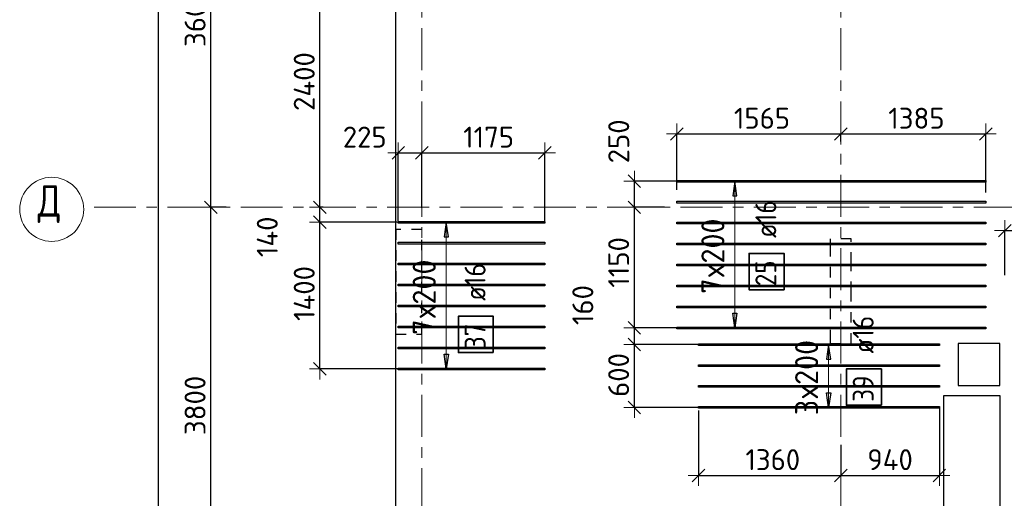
# Model space of a CAD drawing. Header units: metres. Extents: x -38 to 97, y -15 to 21.
# Tile 9 of 132: x -3.34 to 6.06, y 10.02 to 14.59. Entities that reach past the tile are written whole.
import ezdxf

# ---------------------------------------------------------------- set-up
doc = ezdxf.new("R2010")
doc.units = ezdxf.units.M
doc.header["$PDMODE"] = 65
for name, pattern in [('______11', [0.5, 0.4, -0.05, 0, -0.05]), ('______2', [0.0405, 0.03, -0.0105]), ('______5', [1.1, 0.8, -0.1, 0.1, -0.1])]:
    doc.linetypes.add(name, pattern=pattern)
for name, color, linetype, lineweight in [('XR$2$Осевая линия (1)', 7, '______5', 13), ('XR$2$Размерная линия (1)', 7, 'Continuous', 13), ('XR$4$Перекрытие (1)', 7, 'Continuous', 35), ('XR$4$Размерная линия (1)', 7, 'Continuous', 13)]:
    doc.layers.add(name, color=color, linetype=linetype, lineweight=lineweight)
doc.layers.add('XR$4$Арм.стержн.Доп. Арм верхн.зоны Х', color=7, linetype='Continuous', lineweight=35, true_color=0x8c8cff)
doc.layers.add('XR$6$Стена_ бетон несущ.', color=7, linetype='Continuous', lineweight=70, true_color=0xb4b496)
doc.styles.add('ISOCPEUR', font='txt')
doc.dimstyles.new('DIMSTYLE_2', dxfattribs={"dimtxt": 0.2, "dimasz": 0.2, "dimexe": 0, "dimexo": 0, "dimgap": 0.1, "dimtad": 2, "dimdec": 0, "dimlfac": 1000, "dimrnd": 5, "dimzin": 12, "dimdsep": 46, "dimtxsty": 'ISOCPEUR', "dimblk1": 'ALL_ML_STRICH', "dimblk2": 'ALL_ML_STRICH', "dimsah": 1, "dimcen": 0, "dimclrd": 7, "dimclre": 256, "dimclrt": 7, "dimadec": 0, "dimazin": 0, "dimtfac": 1, "dimtdec": 0, "dimtix": 1, "dimtmove": 2, "dimatfit": 3, "dimfxl": 0, "dimtzin": 0, "dimlwd": 0, "dimlwe": -3, "dimarcsym": 0})
doc.dimstyles.new('DIMSTYLE_3', dxfattribs={"dimtxt": 0.2, "dimasz": 0.2, "dimexe": 0, "dimexo": 0, "dimgap": 0.1, "dimtad": 2, "dimdec": 0, "dimlfac": 1000, "dimrnd": 5, "dimzin": 12, "dimdsep": 46, "dimtxsty": 'ISOCPEUR', "dimblk1": 'ALL_ML_STRICH', "dimblk2": 'ALL_ML_STRICH', "dimsah": 1, "dimcen": 0, "dimclrd": 7, "dimclre": 256, "dimclrt": 7, "dimadec": 0, "dimazin": 0, "dimtfac": 1, "dimtdec": 0, "dimtix": 1, "dimtmove": 2, "dimatfit": 3, "dimfxl": 0, "dimtzin": 0, "dimlwd": 0, "dimlwe": -3, "dimarcsym": 0})
doc.dimstyles.new('DIMSTYLE_33', dxfattribs={"dimtxt": 0.2, "dimasz": 0.2, "dimexe": 0, "dimexo": 0, "dimgap": 0.1, "dimtad": 2, "dimdec": 0, "dimlfac": 1000, "dimrnd": 5, "dimzin": 12, "dimdsep": 46, "dimtxsty": 'ISOCPEUR', "dimblk1": 'ALL_ML_STRICH', "dimblk2": 'ALL_ML_STRICH', "dimsah": 1, "dimcen": 0, "dimclrd": 7, "dimclre": 256, "dimclrt": 7, "dimadec": 0, "dimazin": 0, "dimtfac": 1, "dimtdec": 0, "dimtix": 1, "dimtmove": 2, "dimatfit": 3, "dimfxl": 0, "dimtvp": 1.2, "dimtzin": 0, "dimlwd": 0, "dimlwe": -3, "dimarcsym": 0})

# ---------------------------------------------------------------- blocks, each defined once
blk = doc.blocks.new('ALL_ML_STRICH')
at = {"color": 0, "linetype": 'ByBlock', "lineweight": -2}
for p, q in [((0, -0.5), (0, 0.5)), ((-1, 0), (0.5, 0)), ((-0.3, -0.3), (0.3, 0.3))]:
    blk.add_line(p, q, dxfattribs=at)
blk = doc.blocks.new('*D5')
at = {"layer": 'DEFPOINTS', "color": 7, "linetype": 'Continuous', "lineweight": 13, "transparency": 33554687}
for p in [(-1.6986, 16.4), (-2.2938, 0), (-2.0153, 0)]:
    blk.add_point(p, dxfattribs=at)
at = {"layer": 'XR$2$Размерная линия (1)', "color": 9, "linetype": 'Continuous', "lineweight": -2, "true_color": 0xc7c7c7, "transparency": 33554687}
for p, q in [((-1.7186, 16.4), (-2.0153, 16.4)), ((-2.2738, 0), (-2.0153, 0))]:
    blk.add_line(p, q, dxfattribs=at)
at = {"layer": 'XR$2$Размерная линия (1)', "color": 7, "linetype": 'Continuous', "lineweight": -2, "transparency": 33554687}
blk.add_line((-2.0153, 0), (-2.0153, 16.4), dxfattribs=at)
at = {"layer": 'XR$2$Размерная линия (1)', "color": 7, "linetype": 'Continuous', "lineweight": 13, "transparency": 33554687, "xscale": 0.2, "yscale": 0.2, "zscale": 0.2}
for p, rotation in [((-2.0153, 16.4), 90), ((-2.0153, 0), 270)]:
    blk.add_blockref('ALL_ML_STRICH', p, dxfattribs=dict(at, rotation=rotation))
at = {"layer": 'XR$2$Размерная линия (1)', "color": 7, "linetype": 'Continuous', "lineweight": 13, "transparency": 33554687, "insert": (-2.1653, 8.22), "char_height": 0.2, "width": 1, "attachment_point": 5, "rotation": 90, "style": 'ISOCPEUR'}
blk.add_mtext('\\A1;{16400}', dxfattribs=at)
blk = doc.blocks.new('*D9')
at = {"layer": 'DEFPOINTS', "color": 7, "linetype": 'Continuous', "lineweight": 13, "transparency": 33554687}
for p in [(-1.3472, 12.8), (-1.5153, 9), (-1.2532, 9)]:
    blk.add_point(p, dxfattribs=at)
at = {"layer": 'XR$2$Размерная линия (1)', "color": 9, "linetype": 'Continuous', "lineweight": -2, "true_color": 0xc7c7c7, "transparency": 33554687}
for p, q in [((-1.3672, 12.8), (-1.5153, 12.8)), ((-1.2732, 9), (-1.5153, 9))]:
    blk.add_line(p, q, dxfattribs=at)
at = {"layer": 'XR$2$Размерная линия (1)', "color": 7, "linetype": 'Continuous', "lineweight": -2, "transparency": 33554687}
blk.add_line((-1.5153, 9), (-1.5153, 12.8), dxfattribs=at)
at = {"layer": 'XR$2$Размерная линия (1)', "color": 7, "linetype": 'Continuous', "lineweight": 13, "transparency": 33554687, "xscale": 0.2, "yscale": 0.2, "zscale": 0.2}
for p, rotation in [((-1.5153, 12.8), 90), ((-1.5153, 9), 270)]:
    blk.add_blockref('ALL_ML_STRICH', p, dxfattribs=dict(at, rotation=rotation))
at = {"layer": 'XR$2$Размерная линия (1)', "color": 7, "linetype": 'Continuous', "lineweight": 13, "transparency": 33554687, "insert": (-1.6653, 10.91), "char_height": 0.2, "width": 0.8, "attachment_point": 5, "rotation": 90, "style": 'ISOCPEUR'}
blk.add_mtext('\\A1;{3800}', dxfattribs=at)
blk = doc.blocks.new('*D10')
at = {"layer": 'DEFPOINTS', "color": 7, "linetype": 'Continuous', "lineweight": 13, "transparency": 33554687}
for p in [(-1.2605, 16.4), (-1.5153, 12.8), (-1.3472, 12.8)]:
    blk.add_point(p, dxfattribs=at)
at = {"layer": 'XR$2$Размерная линия (1)', "color": 9, "linetype": 'Continuous', "lineweight": -2, "true_color": 0xc7c7c7, "transparency": 33554687}
for p, q in [((-1.2805, 16.4), (-1.5153, 16.4)), ((-1.3672, 12.8), (-1.5153, 12.8))]:
    blk.add_line(p, q, dxfattribs=at)
at = {"layer": 'XR$2$Размерная линия (1)', "color": 7, "linetype": 'Continuous', "lineweight": -2, "transparency": 33554687}
blk.add_line((-1.5153, 12.8), (-1.5153, 16.4), dxfattribs=at)
at = {"layer": 'XR$2$Размерная линия (1)', "color": 7, "linetype": 'Continuous', "lineweight": 13, "transparency": 33554687, "xscale": 0.2, "yscale": 0.2, "zscale": 0.2}
for p, rotation in [((-1.5153, 16.4), 90), ((-1.5153, 12.8), 270)]:
    blk.add_blockref('ALL_ML_STRICH', p, dxfattribs=dict(at, rotation=rotation))
at = {"layer": 'XR$2$Размерная линия (1)', "color": 7, "linetype": 'Continuous', "lineweight": 13, "transparency": 33554687, "insert": (-1.6653, 14.61), "char_height": 0.2, "width": 0.8, "attachment_point": 5, "rotation": 90, "style": 'ISOCPEUR'}
blk.add_mtext('\\A1;{3600}', dxfattribs=at)
blk = doc.blocks.new('*D268')
at = {"layer": 'DEFPOINTS', "color": 7, "linetype": 'Continuous', "lineweight": 13, "transparency": 33554687}
for p in [(2.9352, 13.5001), (4.5, 13.4079), (2.9352, 12.9473)]:
    blk.add_point(p, dxfattribs=at)
at = {"layer": 'XR$4$Размерная линия (1)', "color": 9, "linetype": 'Continuous', "lineweight": -2, "true_color": 0xc7c7c7, "transparency": 33554687}
for p, q in [((2.9352, 12.9673), (2.9352, 13.5001)), ((4.5, 13.4279), (4.5, 13.5001))]:
    blk.add_line(p, q, dxfattribs=at)
at = {"layer": 'XR$4$Размерная линия (1)', "color": 7, "linetype": 'Continuous', "lineweight": -2, "transparency": 33554687}
blk.add_line((2.9352, 13.5001), (4.5, 13.5001), dxfattribs=at)
at = {"layer": 'XR$4$Размерная линия (1)', "color": 7, "linetype": 'Continuous', "lineweight": 13, "transparency": 33554687, "xscale": 0.2, "yscale": 0.2, "zscale": 0.2, "rotation": 180}
blk.add_blockref('ALL_ML_STRICH', (2.9352, 13.5001), dxfattribs=at)
at = {"layer": 'XR$4$Размерная линия (1)', "color": 7, "linetype": 'Continuous', "lineweight": 13, "transparency": 33554687, "xscale": 0.2, "yscale": 0.2, "zscale": 0.2}
blk.add_blockref('ALL_ML_STRICH', (4.5, 13.5001), dxfattribs=at)
at = {"layer": 'XR$4$Размерная линия (1)', "color": 7, "linetype": 'Continuous', "lineweight": 13, "transparency": 33554687, "insert": (3.7476, 13.6501), "char_height": 0.2, "width": 0.8, "attachment_point": 5, "style": 'ISOCPEUR'}
blk.add_mtext('\\A1;{1565}', dxfattribs=at)
blk = doc.blocks.new('*D269')
at = {"layer": 'DEFPOINTS', "color": 7, "linetype": 'Continuous', "lineweight": 13, "transparency": 33554687}
for p in [(4.5, 13.5001), (4.5, 13.4079), (5.8852, 12.9213)]:
    blk.add_point(p, dxfattribs=at)
at = {"layer": 'XR$4$Размерная линия (1)', "color": 9, "linetype": 'Continuous', "lineweight": -2, "true_color": 0xc7c7c7, "transparency": 33554687}
for p, q in [((4.5, 13.4279), (4.5, 13.5001)), ((5.8852, 12.9413), (5.8852, 13.5001))]:
    blk.add_line(p, q, dxfattribs=at)
at = {"layer": 'XR$4$Размерная линия (1)', "color": 7, "linetype": 'Continuous', "lineweight": -2, "transparency": 33554687}
blk.add_line((4.5, 13.5001), (5.8852, 13.5001), dxfattribs=at)
at = {"layer": 'XR$4$Размерная линия (1)', "color": 7, "linetype": 'Continuous', "lineweight": 13, "transparency": 33554687, "xscale": 0.2, "yscale": 0.2, "zscale": 0.2, "rotation": 180}
blk.add_blockref('ALL_ML_STRICH', (4.5, 13.5001), dxfattribs=at)
at = {"layer": 'XR$4$Размерная линия (1)', "color": 7, "linetype": 'Continuous', "lineweight": 13, "transparency": 33554687, "xscale": 0.2, "yscale": 0.2, "zscale": 0.2}
blk.add_blockref('ALL_ML_STRICH', (5.8852, 13.5001), dxfattribs=at)
at = {"layer": 'XR$4$Размерная линия (1)', "color": 7, "linetype": 'Continuous', "lineweight": 13, "transparency": 33554687, "insert": (5.2226, 13.6501), "char_height": 0.2, "width": 0.8, "attachment_point": 5, "style": 'ISOCPEUR'}
blk.add_mtext('\\A1;{1385}', dxfattribs=at)
blk = doc.blocks.new('*D270')
at = {"layer": 'DEFPOINTS', "color": 7, "linetype": 'Continuous', "lineweight": 13, "transparency": 33554687}
for p in [(6.0667, 12.5776), (9.15, 12.5614), (6.0667, 12.1316)]:
    blk.add_point(p, dxfattribs=at)
at = {"layer": 'XR$4$Размерная линия (1)', "color": 9, "linetype": 'Continuous', "lineweight": -2, "true_color": 0xc7c7c7, "transparency": 33554687}
for p, q in [((6.0667, 12.1516), (6.0667, 12.5776)), ((9.15, 12.5776), (9.15, 12.5776))]:
    blk.add_line(p, q, dxfattribs=at)
at = {"layer": 'XR$4$Размерная линия (1)', "color": 7, "linetype": 'Continuous', "lineweight": -2, "transparency": 33554687}
blk.add_line((6.0667, 12.5776), (9.15, 12.5776), dxfattribs=at)
at = {"layer": 'XR$4$Размерная линия (1)', "color": 7, "linetype": 'Continuous', "lineweight": 13, "transparency": 33554687, "xscale": 0.2, "yscale": 0.2, "zscale": 0.2, "rotation": 180}
blk.add_blockref('ALL_ML_STRICH', (6.0667, 12.5776), dxfattribs=at)
at = {"layer": 'XR$4$Размерная линия (1)', "color": 7, "linetype": 'Continuous', "lineweight": 13, "transparency": 33554687, "xscale": 0.2, "yscale": 0.2, "zscale": 0.2}
blk.add_blockref('ALL_ML_STRICH', (9.15, 12.5776), dxfattribs=at)
at = {"layer": 'XR$4$Размерная линия (1)', "color": 7, "linetype": 'Continuous', "lineweight": 13, "transparency": 33554687, "insert": (7.6183, 12.7276), "char_height": 0.2, "width": 0.8, "attachment_point": 5, "style": 'ISOCPEUR'}
blk.add_mtext('\\A1;{3085}', dxfattribs=at)
blk = doc.blocks.new('*D274')
at = {"layer": 'DEFPOINTS', "color": 7, "linetype": 'Continuous', "lineweight": 13, "transparency": 33554687}
for p in [(3.1416, 10.8815), (4.5, 10.5527), (3.1416, 10.2423)]:
    blk.add_point(p, dxfattribs=at)
at = {"layer": 'XR$4$Размерная линия (1)', "color": 9, "linetype": 'Continuous', "lineweight": -2, "true_color": 0xc7c7c7, "transparency": 33554687}
for p, q in [((3.1416, 10.8615), (3.1416, 10.2423)), ((4.5, 10.5327), (4.5, 10.2423))]:
    blk.add_line(p, q, dxfattribs=at)
at = {"layer": 'XR$4$Размерная линия (1)', "color": 7, "linetype": 'Continuous', "lineweight": -2, "transparency": 33554687}
blk.add_line((3.1416, 10.2423), (4.5, 10.2423), dxfattribs=at)
at = {"layer": 'XR$4$Размерная линия (1)', "color": 7, "linetype": 'Continuous', "lineweight": 13, "transparency": 33554687, "xscale": 0.2, "yscale": 0.2, "zscale": 0.2, "rotation": 180}
blk.add_blockref('ALL_ML_STRICH', (3.1416, 10.2423), dxfattribs=at)
at = {"layer": 'XR$4$Размерная линия (1)', "color": 7, "linetype": 'Continuous', "lineweight": 13, "transparency": 33554687, "xscale": 0.2, "yscale": 0.2, "zscale": 0.2}
blk.add_blockref('ALL_ML_STRICH', (4.5, 10.2423), dxfattribs=at)
at = {"layer": 'XR$4$Размерная линия (1)', "color": 7, "linetype": 'Continuous', "lineweight": 13, "transparency": 33554687, "insert": (3.8508, 10.3923), "char_height": 0.2, "width": 0.8, "attachment_point": 5, "style": 'ISOCPEUR'}
blk.add_mtext('\\A1;{1360}', dxfattribs=at)
blk = doc.blocks.new('*D275')
at = {"layer": 'DEFPOINTS', "color": 7, "linetype": 'Continuous', "lineweight": 13, "transparency": 33554687}
for p in [(5.4416, 10.8995), (4.5, 10.5527), (4.5, 10.2423)]:
    blk.add_point(p, dxfattribs=at)
at = {"layer": 'XR$4$Размерная линия (1)', "color": 9, "linetype": 'Continuous', "lineweight": -2, "true_color": 0xc7c7c7, "transparency": 33554687}
for p, q in [((5.4416, 10.8795), (5.4416, 10.2423)), ((4.5, 10.5327), (4.5, 10.2423))]:
    blk.add_line(p, q, dxfattribs=at)
at = {"layer": 'XR$4$Размерная линия (1)', "color": 7, "linetype": 'Continuous', "lineweight": -2, "transparency": 33554687}
blk.add_line((4.5, 10.2423), (5.4416, 10.2423), dxfattribs=at)
at = {"layer": 'XR$4$Размерная линия (1)', "color": 7, "linetype": 'Continuous', "lineweight": 13, "transparency": 33554687, "xscale": 0.2, "yscale": 0.2, "zscale": 0.2, "rotation": 180}
blk.add_blockref('ALL_ML_STRICH', (4.5, 10.2423), dxfattribs=at)
at = {"layer": 'XR$4$Размерная линия (1)', "color": 7, "linetype": 'Continuous', "lineweight": 13, "transparency": 33554687, "xscale": 0.2, "yscale": 0.2, "zscale": 0.2}
blk.add_blockref('ALL_ML_STRICH', (5.4416, 10.2423), dxfattribs=at)
at = {"layer": 'XR$4$Размерная линия (1)', "color": 7, "linetype": 'Continuous', "lineweight": 13, "transparency": 33554687, "insert": (4.9708, 10.3923), "char_height": 0.2, "width": 0.6, "attachment_point": 5, "style": 'ISOCPEUR'}
blk.add_mtext('\\A1;{940}', dxfattribs=at)
blk = doc.blocks.new('*D276')
at = {"layer": 'DEFPOINTS', "color": 7, "linetype": 'Continuous', "lineweight": 13, "transparency": 33554687}
for p in [(3.6406, 11.4905), (2.5291, 10.8905), (3.6277, 10.8905)]:
    blk.add_point(p, dxfattribs=at)
at = {"layer": 'XR$4$Размерная линия (1)', "color": 9, "linetype": 'Continuous', "lineweight": -2, "true_color": 0xc7c7c7, "transparency": 33554687}
for p, q in [((3.6206, 11.4905), (2.5291, 11.4905)), ((3.6077, 10.8905), (2.5291, 10.8905))]:
    blk.add_line(p, q, dxfattribs=at)
at = {"layer": 'XR$4$Размерная линия (1)', "color": 7, "linetype": 'Continuous', "lineweight": -2, "transparency": 33554687}
blk.add_line((2.5291, 10.8905), (2.5291, 11.4905), dxfattribs=at)
at = {"layer": 'XR$4$Размерная линия (1)', "color": 7, "linetype": 'Continuous', "lineweight": 13, "transparency": 33554687, "xscale": 0.2, "yscale": 0.2, "zscale": 0.2}
for p, rotation in [((2.5291, 11.4905), 90), ((2.5291, 10.8905), 270)]:
    blk.add_blockref('ALL_ML_STRICH', p, dxfattribs=dict(at, rotation=rotation))
at = {"layer": 'XR$4$Размерная линия (1)', "color": 7, "linetype": 'Continuous', "lineweight": 13, "transparency": 33554687, "insert": (2.3791, 11.2005), "char_height": 0.2, "width": 0.6, "attachment_point": 5, "rotation": 90, "style": 'ISOCPEUR'}
blk.add_mtext('\\A1;{600}', dxfattribs=at)
blk = doc.blocks.new('*D277')
at = {"layer": 'DEFPOINTS', "color": 7, "linetype": 'Continuous', "lineweight": 13, "transparency": 33554687}
for p in [(3.0697, 11.6493), (2.5291, 11.4905), (3.6406, 11.4905)]:
    blk.add_point(p, dxfattribs=at)
at = {"layer": 'XR$4$Размерная линия (1)', "color": 9, "linetype": 'Continuous', "lineweight": -2, "true_color": 0xc7c7c7, "transparency": 33554687}
for p, q in [((3.0497, 11.6493), (2.5291, 11.6493)), ((3.6206, 11.4905), (2.5291, 11.4905))]:
    blk.add_line(p, q, dxfattribs=at)
at = {"layer": 'XR$4$Размерная линия (1)', "color": 7, "linetype": 'Continuous', "lineweight": -2, "transparency": 33554687}
blk.add_line((2.5291, 11.4905), (2.5291, 11.6493), dxfattribs=at)
at = {"layer": 'XR$4$Размерная линия (1)', "color": 7, "linetype": 'Continuous', "lineweight": 13, "transparency": 33554687, "xscale": 0.2, "yscale": 0.2, "zscale": 0.2}
for p, rotation in [((2.5291, 11.6493), 90), ((2.5291, 11.4905), 270)]:
    blk.add_blockref('ALL_ML_STRICH', p, dxfattribs=dict(at, rotation=rotation))
at = {"layer": 'XR$4$Размерная линия (1)', "color": 7, "linetype": 'Continuous', "lineweight": 13, "transparency": 33554687, "insert": (2.0371, 11.8676), "char_height": 0.2, "width": 0.6, "attachment_point": 5, "rotation": 90, "style": 'ISOCPEUR'}
blk.add_mtext('\\A1;{160}', dxfattribs=at)
blk = doc.blocks.new('*D278')
at = {"layer": 'DEFPOINTS', "color": 7, "linetype": 'Continuous', "lineweight": 13, "transparency": 33554687}
for p in [(2.8361, 12.8), (2.5291, 11.6493), (3.0697, 11.6493)]:
    blk.add_point(p, dxfattribs=at)
at = {"layer": 'XR$4$Размерная линия (1)', "color": 9, "linetype": 'Continuous', "lineweight": -2, "true_color": 0xc7c7c7, "transparency": 33554687}
for p, q in [((2.8161, 12.8), (2.5291, 12.8)), ((3.0497, 11.6493), (2.5291, 11.6493))]:
    blk.add_line(p, q, dxfattribs=at)
at = {"layer": 'XR$4$Размерная линия (1)', "color": 7, "linetype": 'Continuous', "lineweight": -2, "transparency": 33554687}
blk.add_line((2.5291, 11.6493), (2.5291, 12.8), dxfattribs=at)
at = {"layer": 'XR$4$Размерная линия (1)', "color": 7, "linetype": 'Continuous', "lineweight": 13, "transparency": 33554687, "xscale": 0.2, "yscale": 0.2, "zscale": 0.2}
for p, rotation in [((2.5291, 12.8), 90), ((2.5291, 11.6493), 270)]:
    blk.add_blockref('ALL_ML_STRICH', p, dxfattribs=dict(at, rotation=rotation))
at = {"layer": 'XR$4$Размерная линия (1)', "color": 7, "linetype": 'Continuous', "lineweight": 13, "transparency": 33554687, "insert": (2.3791, 12.2747), "char_height": 0.2, "width": 0.8, "attachment_point": 5, "rotation": 90, "style": 'ISOCPEUR'}
blk.add_mtext('\\A1;{1150}', dxfattribs=at)
blk = doc.blocks.new('*D279')
at = {"layer": 'DEFPOINTS', "color": 7, "linetype": 'Continuous', "lineweight": 13, "transparency": 33554687}
for p in [(3.0074, 13.0493), (2.5291, 12.8), (2.8361, 12.8)]:
    blk.add_point(p, dxfattribs=at)
at = {"layer": 'XR$4$Размерная линия (1)', "color": 9, "linetype": 'Continuous', "lineweight": -2, "true_color": 0xc7c7c7, "transparency": 33554687}
for p, q in [((2.9874, 13.0493), (2.5291, 13.0493)), ((2.8161, 12.8), (2.5291, 12.8))]:
    blk.add_line(p, q, dxfattribs=at)
at = {"layer": 'XR$4$Размерная линия (1)', "color": 7, "linetype": 'Continuous', "lineweight": -2, "transparency": 33554687}
blk.add_line((2.5291, 12.8), (2.5291, 13.0493), dxfattribs=at)
at = {"layer": 'XR$4$Размерная линия (1)', "color": 7, "linetype": 'Continuous', "lineweight": 13, "transparency": 33554687, "xscale": 0.2, "yscale": 0.2, "zscale": 0.2}
for p, rotation in [((2.5291, 13.0493), 90), ((2.5291, 12.8), 270)]:
    blk.add_blockref('ALL_ML_STRICH', p, dxfattribs=dict(at, rotation=rotation))
at = {"layer": 'XR$4$Размерная линия (1)', "color": 7, "linetype": 'Continuous', "lineweight": 13, "transparency": 33554687, "insert": (2.38, 13.4296), "char_height": 0.2, "width": 0.6, "attachment_point": 5, "rotation": 90, "style": 'ISOCPEUR'}
blk.add_mtext('\\A1;{250}', dxfattribs=at)
blk = doc.blocks.new('*D592')
at = {"layer": 'DEFPOINTS', "color": 7, "linetype": 'Continuous', "lineweight": 13, "transparency": 33554687}
for p in [(0.3435, 12.658), (-0.4731, 11.258), (0.3549, 11.258)]:
    blk.add_point(p, dxfattribs=at)
at = {"layer": 'XR$4$Размерная линия (1)', "color": 9, "linetype": 'Continuous', "lineweight": -2, "true_color": 0xc7c7c7, "transparency": 33554687}
for p, q in [((0.3235, 12.658), (-0.4731, 12.658)), ((0.3349, 11.258), (-0.4731, 11.258))]:
    blk.add_line(p, q, dxfattribs=at)
at = {"layer": 'XR$4$Размерная линия (1)', "color": 7, "linetype": 'Continuous', "lineweight": -2, "transparency": 33554687}
blk.add_line((-0.4731, 11.258), (-0.4731, 12.658), dxfattribs=at)
at = {"layer": 'XR$4$Размерная линия (1)', "color": 7, "linetype": 'Continuous', "lineweight": 13, "transparency": 33554687, "xscale": 0.2, "yscale": 0.2, "zscale": 0.2}
for p, rotation in [((-0.4731, 12.658), 90), ((-0.4731, 11.258), 270)]:
    blk.add_blockref('ALL_ML_STRICH', p, dxfattribs=dict(at, rotation=rotation))
at = {"layer": 'XR$4$Размерная линия (1)', "color": 7, "linetype": 'Continuous', "lineweight": 13, "transparency": 33554687, "insert": (-0.6231, 11.978), "char_height": 0.2, "width": 0.8, "attachment_point": 5, "rotation": 90, "style": 'ISOCPEUR'}
blk.add_mtext('\\A1;{1400}', dxfattribs=at)
blk = doc.blocks.new('*D593')
at = {"layer": 'DEFPOINTS', "color": 7, "linetype": 'Continuous', "lineweight": 13, "transparency": 33554687}
for p in [(-0.4218, 12.8), (-0.4731, 12.658), (0.3435, 12.658)]:
    blk.add_point(p, dxfattribs=at)
at = {"layer": 'XR$4$Размерная линия (1)', "color": 9, "linetype": 'Continuous', "lineweight": -2, "true_color": 0xc7c7c7, "transparency": 33554687}
for p, q in [((-0.4418, 12.8), (-0.4731, 12.8)), ((0.3235, 12.658), (-0.4731, 12.658))]:
    blk.add_line(p, q, dxfattribs=at)
at = {"layer": 'XR$4$Размерная линия (1)', "color": 7, "linetype": 'Continuous', "lineweight": -2, "transparency": 33554687}
blk.add_line((-0.4731, 12.658), (-0.4731, 12.8), dxfattribs=at)
at = {"layer": 'XR$4$Размерная линия (1)', "color": 7, "linetype": 'Continuous', "lineweight": 13, "transparency": 33554687, "xscale": 0.2, "yscale": 0.2, "zscale": 0.2}
for p, rotation in [((-0.4731, 12.8), 90), ((-0.4731, 12.658), 270)]:
    blk.add_blockref('ALL_ML_STRICH', p, dxfattribs=dict(at, rotation=rotation))
at = {"layer": 'XR$4$Размерная линия (1)', "color": 7, "linetype": 'Continuous', "lineweight": 13, "transparency": 33554687, "insert": (-0.9759, 12.5185), "char_height": 0.2, "width": 0.6, "attachment_point": 5, "rotation": 90, "style": 'ISOCPEUR'}
blk.add_mtext('\\A1;{140}', dxfattribs=at)
blk = doc.blocks.new('*D594')
at = {"layer": 'DEFPOINTS', "color": 7, "linetype": 'Continuous', "lineweight": 13, "transparency": 33554687}
for p in [(0.3085, 15.2002), (-0.4731, 12.8), (-0.4218, 12.8)]:
    blk.add_point(p, dxfattribs=at)
at = {"layer": 'XR$4$Размерная линия (1)', "color": 9, "linetype": 'Continuous', "lineweight": -2, "true_color": 0xc7c7c7, "transparency": 33554687}
for p, q in [((0.2885, 15.2002), (-0.4731, 15.2002)), ((-0.4418, 12.8), (-0.4731, 12.8))]:
    blk.add_line(p, q, dxfattribs=at)
at = {"layer": 'XR$4$Размерная линия (1)', "color": 7, "linetype": 'Continuous', "lineweight": -2, "transparency": 33554687}
blk.add_line((-0.4731, 12.8), (-0.4731, 15.2002), dxfattribs=at)
at = {"layer": 'XR$4$Размерная линия (1)', "color": 7, "linetype": 'Continuous', "lineweight": 13, "transparency": 33554687, "xscale": 0.2, "yscale": 0.2, "zscale": 0.2}
for p, rotation in [((-0.4731, 15.2002), 90), ((-0.4731, 12.8), 270)]:
    blk.add_blockref('ALL_ML_STRICH', p, dxfattribs=dict(at, rotation=rotation))
at = {"layer": 'XR$4$Размерная линия (1)', "color": 7, "linetype": 'Continuous', "lineweight": 13, "transparency": 33554687, "insert": (-0.6231, 14.0001), "char_height": 0.2, "width": 0.8, "attachment_point": 5, "rotation": 90, "style": 'ISOCPEUR'}
blk.add_mtext('\\A1;{2400}', dxfattribs=at)
blk = doc.blocks.new('*D607')
at = {"layer": 'DEFPOINTS', "color": 7, "linetype": 'Continuous', "lineweight": 13, "transparency": 33554687}
for p in [(0.275, 13.3196), (0.5, 12.7747), (0.275, 12.652)]:
    blk.add_point(p, dxfattribs=at)
at = {"layer": 'XR$4$Размерная линия (1)', "color": 9, "linetype": 'Continuous', "lineweight": -2, "true_color": 0xc7c7c7, "transparency": 33554687}
for p, q in [((0.275, 12.672), (0.275, 13.3196)), ((0.5, 12.7947), (0.5, 13.3196))]:
    blk.add_line(p, q, dxfattribs=at)
at = {"layer": 'XR$4$Размерная линия (1)', "color": 7, "linetype": 'Continuous', "lineweight": -2, "transparency": 33554687}
blk.add_line((0.275, 13.3196), (0.5, 13.3196), dxfattribs=at)
at = {"layer": 'XR$4$Размерная линия (1)', "color": 7, "linetype": 'Continuous', "lineweight": 13, "transparency": 33554687, "xscale": 0.2, "yscale": 0.2, "zscale": 0.2, "rotation": 180}
blk.add_blockref('ALL_ML_STRICH', (0.275, 13.3196), dxfattribs=at)
at = {"layer": 'XR$4$Размерная линия (1)', "color": 7, "linetype": 'Continuous', "lineweight": 13, "transparency": 33554687, "xscale": 0.2, "yscale": 0.2, "zscale": 0.2}
blk.add_blockref('ALL_ML_STRICH', (0.5, 13.3196), dxfattribs=at)
at = {"layer": 'XR$4$Размерная линия (1)', "color": 7, "linetype": 'Continuous', "lineweight": 13, "transparency": 33554687, "insert": (-0.0454, 13.4702), "char_height": 0.2, "width": 0.6, "attachment_point": 5, "style": 'ISOCPEUR'}
blk.add_mtext('\\A1;{225}', dxfattribs=at)
blk = doc.blocks.new('*D608')
at = {"layer": 'DEFPOINTS', "color": 7, "linetype": 'Continuous', "lineweight": 13, "transparency": 33554687}
for p in [(0.5, 13.3196), (0.5, 12.7747), (1.675, 12.65)]:
    blk.add_point(p, dxfattribs=at)
at = {"layer": 'XR$4$Размерная линия (1)', "color": 9, "linetype": 'Continuous', "lineweight": -2, "true_color": 0xc7c7c7, "transparency": 33554687}
for p, q in [((0.5, 12.7947), (0.5, 13.3196)), ((1.675, 12.67), (1.675, 13.3196))]:
    blk.add_line(p, q, dxfattribs=at)
at = {"layer": 'XR$4$Размерная линия (1)', "color": 7, "linetype": 'Continuous', "lineweight": -2, "transparency": 33554687}
blk.add_line((0.5, 13.3196), (1.675, 13.3196), dxfattribs=at)
at = {"layer": 'XR$4$Размерная линия (1)', "color": 7, "linetype": 'Continuous', "lineweight": 13, "transparency": 33554687, "xscale": 0.2, "yscale": 0.2, "zscale": 0.2, "rotation": 180}
blk.add_blockref('ALL_ML_STRICH', (0.5, 13.3196), dxfattribs=at)
at = {"layer": 'XR$4$Размерная линия (1)', "color": 7, "linetype": 'Continuous', "lineweight": 13, "transparency": 33554687, "xscale": 0.2, "yscale": 0.2, "zscale": 0.2}
blk.add_blockref('ALL_ML_STRICH', (1.675, 13.3196), dxfattribs=at)
at = {"layer": 'XR$4$Размерная линия (1)', "color": 7, "linetype": 'Continuous', "lineweight": 13, "transparency": 33554687, "insert": (1.1375, 13.4696), "char_height": 0.2, "width": 0.8, "attachment_point": 5, "style": 'ISOCPEUR'}
blk.add_mtext('\\A1;{1175}', dxfattribs=at)

msp = doc.modelspace()

# ---------------------------------------------------------------- linework, layer by layer
at = {"layer": 'XR$2$Осевая линия (1)', "color": 253, "linetype": '______11', "lineweight": 13, "true_color": 0xa0a0a0, "transparency": 33554687}
for p, q in [((0.5, -3.39), (0.5, 19.78)), ((4.5, -3.39), (4.5, 19.78)), ((-2.63, 12.8), (62.6, 12.8))]:
    msp.add_line(p, q, dxfattribs=at)
at = {"layer": 'XR$2$Осевая линия (1)', "color": 7, "linetype": 'Continuous', "lineweight": 13, "transparency": 33554687}
msp.add_circle((-3.0342, 12.7805), 0.3058, dxfattribs=at)
at = {"layer": 'XR$4$Арм.стержн.Доп. Арм верхн.зоны Х', "color": 253, "linetype": 'Continuous', "lineweight": -3, "true_color": 0xa0a0a0, "transparency": 33554687}
for p, q in [((3.4891, 13.0493), (3.3891, 13.0493)), ((3.4891, 13.0493), (3.5891, 13.0493)), ((0.733, 12.658), (0.633, 12.658)), ((0.733, 12.658), (0.833, 12.658)), ((3.4891, 11.6493), (3.3891, 11.6493)), ((3.4891, 11.6493), (3.5891, 11.6493)), ((4.384, 11.4905), (4.284, 11.4905)), ((4.384, 11.4905), (4.484, 11.4905)), ((0.733, 11.258), (0.633, 11.258)), ((0.733, 11.258), (0.833, 11.258)), ((4.384, 10.8905), (4.284, 10.8905)), ((4.384, 10.8905), (4.484, 10.8905))]:
    msp.add_line(p, q, dxfattribs=at)
at = {"layer": 'XR$4$Арм.стержн.Доп. Арм верхн.зоны Х', "color": 7, "linetype": 'Continuous', "lineweight": 25, "transparency": 33554687}
for p, q in [((3.4891, 13.0493), (3.4691, 12.9093)), ((3.5091, 12.9093), (3.4891, 13.0493)), ((3.4691, 12.9093), (3.5091, 12.9093)), ((0.733, 12.658), (0.713, 12.518)), ((0.753, 12.518), (0.733, 12.658)), ((0.713, 12.518), (0.753, 12.518)), ((3.4891, 11.6493), (3.4691, 11.7893)), ((3.4691, 11.7893), (3.5091, 11.7893)), ((3.5091, 11.7893), (3.4891, 11.6493)), ((4.384, 11.4905), (4.364, 11.3505)), ((4.404, 11.3505), (4.384, 11.4905)), ((0.733, 11.258), (0.713, 11.398)), ((0.713, 11.398), (0.753, 11.398)), ((0.753, 11.398), (0.733, 11.258)), ((4.364, 11.3505), (4.404, 11.3505)), ((4.384, 10.8905), (4.364, 11.0305)), ((4.364, 11.0305), (4.404, 11.0305)), ((4.404, 11.0305), (4.384, 10.8905))]:
    msp.add_line(p, q, dxfattribs=at)
at = {"layer": 'XR$4$Арм.стержн.Доп. Арм верхн.зоны Х', "color": 7, "linetype": 'Continuous', "lineweight": 13, "transparency": 33554687}
for p, q in [((3.4891, 13.0493), (3.4891, 13.0493)), ((3.4891, 11.6493), (3.4891, 13.0493)), ((0.733, 12.658), (0.733, 12.658)), ((0.733, 11.258), (0.733, 12.658)), ((3.4891, 11.6493), (3.4891, 11.6493)), ((4.384, 11.4905), (4.384, 11.4905)), ((4.384, 10.8905), (4.384, 11.4905)), ((0.733, 11.258), (0.733, 11.258)), ((4.384, 10.8905), (4.384, 10.8905))]:
    msp.add_line(p, q, dxfattribs=at)
at = {"layer": 'XR$4$Арм.стержн.Доп. Арм верхн.зоны Х', "color": 7, "linetype": 'Continuous', "lineweight": 25, "transparency": 33554687}
for points in [[(2.9352, 13.0573), (5.8852, 13.0573), (5.8852, 13.0413), (2.9352, 13.0413), (2.9352, 13.0573)], [(2.9352, 12.8573), (5.8852, 12.8573), (5.8852, 12.8413), (2.9352, 12.8413), (2.9352, 12.8573)], [(0.275, 12.666), (1.675, 12.666), (1.675, 12.65), (0.275, 12.65), (0.275, 12.666)], [(2.9352, 12.6573), (5.8852, 12.6573), (5.8852, 12.6413), (2.9352, 12.6413), (2.9352, 12.6573)], [(0.275, 12.466), (1.675, 12.466), (1.675, 12.45), (0.275, 12.45), (0.275, 12.466)], [(2.9352, 12.4573), (5.8852, 12.4573), (5.8852, 12.4413), (2.9352, 12.4413), (2.9352, 12.4573)], [(0.275, 12.266), (1.675, 12.266), (1.675, 12.25), (0.275, 12.25), (0.275, 12.266)], [(2.9352, 12.2573), (5.8852, 12.2573), (5.8852, 12.2413), (2.9352, 12.2413), (2.9352, 12.2573)], [(0.275, 12.066), (1.675, 12.066), (1.675, 12.05), (0.275, 12.05), (0.275, 12.066)], [(2.9352, 12.0573), (5.8852, 12.0573), (5.8852, 12.0413), (2.9352, 12.0413), (2.9352, 12.0573)], [(0.275, 11.866), (1.675, 11.866), (1.675, 11.85), (0.275, 11.85), (0.275, 11.866)], [(2.9352, 11.8573), (5.8852, 11.8573), (5.8852, 11.8413), (2.9352, 11.8413), (2.9352, 11.8573)], [(0.275, 11.666), (1.675, 11.666), (1.675, 11.65), (0.275, 11.65), (0.275, 11.666)], [(2.9352, 11.6573), (5.8852, 11.6573), (5.8852, 11.6413), (2.9352, 11.6413), (2.9352, 11.6573)], [(5.4416, 11.4825), (3.1416, 11.4825), (3.1416, 11.4985), (5.4416, 11.4985), (5.4416, 11.4825)], [(0.275, 11.466), (1.675, 11.466), (1.675, 11.45), (0.275, 11.45), (0.275, 11.466)], [(5.4416, 11.2825), (3.1416, 11.2825), (3.1416, 11.2985), (5.4416, 11.2985), (5.4416, 11.2825)], [(0.275, 11.266), (1.675, 11.266), (1.675, 11.25), (0.275, 11.25), (0.275, 11.266)], [(5.4416, 11.0825), (3.1416, 11.0825), (3.1416, 11.0985), (5.4416, 11.0985), (5.4416, 11.0825)], [(5.4416, 10.8825), (3.1416, 10.8825), (3.1416, 10.8985), (5.4416, 10.8985), (5.4416, 10.8825)]]:
    msp.add_lwpolyline(points, dxfattribs=at)
at = {"layer": 'XR$4$Арм.стержн.Доп. Арм верхн.зоны Х', "color": 7, "linetype": 'Continuous', "lineweight": 35, "transparency": 33554687}
for points in [[(3.9581, 12.0143), (3.9581, 12.361), (3.6248, 12.361), (3.6248, 12.0143), (3.9581, 12.0143)], [(1.1821, 11.4137), (1.1821, 11.7604), (0.8488, 11.7604), (0.8488, 11.4137), (1.1821, 11.4137)], [(4.8874, 10.9117), (4.8874, 11.2583), (4.554, 11.2583), (4.554, 10.9117), (4.8874, 10.9117)]]:
    msp.add_lwpolyline(points, dxfattribs=at)
at = {"layer": 'XR$4$Перекрытие (1)', "color": 7, "linetype": 'Continuous', "lineweight": 25, "transparency": 33554687}
for p, q in [((0.25, -0.2498), (0.25, 16.6502)), ((5.6203, 11.5002), (5.6203, 11.1002)), ((6.0203, 11.5002), (5.6203, 11.5002)), ((6.0203, 11.1002), (6.0203, 11.5002)), ((5.6203, 11.1002), (6.0203, 11.1002)), ((5.4806, 11.0007), (5.4806, 9.2007)), ((6.0206, 11.0007), (5.4806, 11.0007)), ((6.0206, 9.2007), (6.0206, 11.0007))]:
    msp.add_line(p, q, dxfattribs=at)
at = {"layer": 'XR$6$Стена_ бетон несущ.', "color": 253, "linetype": '______2', "lineweight": -3, "true_color": 0xa0a0a0, "transparency": 33554687}
for p, q in [((0.5, 12.59), (0.25, 12.59)), ((0.25, 12.59), (0.25, 11.59)), ((0.5, 11.59), (0.5, 12.59)), ((4.6, 12.5), (4.4, 12.5)), ((4.4, 12.5), (4.4, 12.4319)), ((4.4, 12.4319), (4.4, 11.58)), ((4.6, 12.2716), (4.6, 12.5)), ((4.6, 12.1916), (4.6, 12.2716)), ((4.6, 11.9916), (4.6, 12.1916)), ((4.6, 11.9116), (4.6, 11.9916)), ((4.6, 11.7), (4.6, 11.9116)), ((4.6, 11.5), (4.6, 11.7)), ((0.25, 11.59), (0.5, 11.59)), ((4.4, 11.58), (4.4, 11.5)), ((4.4, 11.5), (4.6, 11.5))]:
    msp.add_line(p, q, dxfattribs=at)

# ---------------------------------------------------------------- texts
at = {"layer": 'XR$2$Осевая линия (1)', "color": 7, "linetype": 'Continuous', "lineweight": 13, "transparency": 33554687, "insert": (-3.1692, 12.65), "char_height": 0.3, "width": 0.392646, "attachment_point": 7, "style": 'ISOCPEUR'}
msp.add_mtext('\\W0.82;Д', dxfattribs=at)
at = {"layer": 'XR$4$Арм.стержн.Доп. Арм верхн.зоны Х', "color": 7, "linetype": 'Continuous', "lineweight": 25, "transparency": 33554687, "char_height": 0.2, "attachment_point": 7, "rotation": 90, "style": 'ISOCPEUR'}
for s, insert, width in [('\\W0.89; ø16 ', (3.8848, 12.3943), 0.749105), ('\\W0.89; ø16 ', (1.1088, 11.7937), 0.749105), ('\\W0.87;25', (3.8848, 12.0477), 0.367208), ('\\W0.89; ø16 ', (4.814, 11.2917), 0.749105), ('\\W0.87;37', (1.1088, 11.4471), 0.367208), ('\\W0.87;39', (4.814, 10.945), 0.367208)]:
    msp.add_mtext(s, dxfattribs=dict(at, insert=insert, width=width))
at = {"layer": 'XR$4$Арм.стержн.Доп. Арм верхн.зоны Х', "color": 7, "linetype": 'Continuous', "lineweight": 13, "transparency": 33554687, "char_height": 0.22, "width": 0.873359, "attachment_point": 7, "rotation": 90, "style": 'ISOCPEUR'}
for s, insert in [('\\W0.95;7x200', (3.3891, 11.9753)), ('\\W0.95;7x200', (0.633, 11.584)), ('\\W0.95;3x200', (4.284, 10.8165))]:
    msp.add_mtext(s, dxfattribs=dict(at, insert=insert))

# ---------------------------------------------------------------- dimensions: what is measured, and where the dimension line sits
at = {"layer": 'XR$2$Размерная линия (1)', "color": 7, "linetype": 'Continuous', "lineweight": 13, "transparency": 33554687}
for base, p1, p2, dimstyle, picture, middle in [((-2.0153, 16.4), (-2.2738, 0), (-1.7186, 16.4), 'DIMSTYLE_2', '*D5', (-2.1653, 8.22)), ((-1.5153, 16.4), (-1.3672, 12.8), (-1.2805, 16.4), 'DIMSTYLE_3', '*D10', (-1.6653, 14.61)), ((-1.5153, 12.8), (-1.2732, 9), (-1.3672, 12.8), 'DIMSTYLE_3', '*D9', (-1.6653, 10.91))]:
    dim = msp.add_linear_dim(base=base, p1=p1, p2=p2, angle=90, dimstyle=dimstyle, override={"dimpost": '<>', "dimclrd": 7, "dimclre": 9, "dimclrt": 7, "dimlwd": 0, "dimlwe": 65533}, dxfattribs=at)
    dim.commit()
    dim.dimension.update_dxf_attribs({"geometry": picture, "text_midpoint": middle, "dimtype": 160})
at = {"layer": 'XR$4$Размерная линия (1)', "color": 7, "linetype": 'Continuous', "lineweight": 13, "transparency": 33554687}
for base, p1, p2, dimstyle, picture, middle in [((-0.4731, 15.2002), (-0.4418, 12.8), (0.2885, 15.2002), 'DIMSTYLE_3', '*D594', (-0.6231, 14.0001)), ((2.5291, 13.0493), (2.8161, 12.8), (2.9874, 13.0493), 'DIMSTYLE_33', '*D279', (2.38, 13.4296)), ((-0.4731, 12.8), (0.3235, 12.658), (-0.4418, 12.8), 'DIMSTYLE_33', '*D593', (-0.9759, 12.5185)), ((2.5291, 12.8), (3.0497, 11.6493), (2.8161, 12.8), 'DIMSTYLE_3', '*D278', (2.3791, 12.2747)), ((-0.4731, 12.658), (0.3349, 11.258), (0.3235, 12.658), 'DIMSTYLE_3', '*D592', (-0.6231, 11.978)), ((2.5291, 11.6493), (3.6206, 11.4905), (3.0497, 11.6493), 'DIMSTYLE_33', '*D277', (2.0371, 11.8676)), ((2.5291, 11.4905), (3.6077, 10.8905), (3.6206, 11.4905), 'DIMSTYLE_3', '*D276', (2.3791, 11.2005))]:
    dim = msp.add_linear_dim(base=base, p1=p1, p2=p2, angle=90, dimstyle=dimstyle, override={"dimpost": '<>', "dimclrd": 7, "dimclre": 9, "dimclrt": 7, "dimlwd": 0, "dimlwe": 65533}, dxfattribs=at)
    dim.commit()
    dim.dimension.update_dxf_attribs({"geometry": picture, "text_midpoint": middle, "dimtype": 160})
for base, p1, p2, dimstyle, picture, middle in [((4.5, 13.5001), (2.9352, 12.9673), (4.5, 13.4279), 'DIMSTYLE_3', '*D268', (3.7476, 13.6501)), ((5.8852, 13.5001), (4.5, 13.4279), (5.8852, 12.9413), 'DIMSTYLE_3', '*D269', (5.2226, 13.6501)), ((0.5, 13.3196), (0.275, 12.672), (0.5, 12.7947), 'DIMSTYLE_33', '*D607', (-0.0454, 13.4702)), ((1.675, 13.3196), (0.5, 12.7947), (1.675, 12.67), 'DIMSTYLE_3', '*D608', (1.1375, 13.4696)), ((9.15, 12.5776), (6.0667, 12.1516), (9.15, 12.5776), 'DIMSTYLE_3', '*D270', (7.6183, 12.7276)), ((4.5, 10.2423), (3.1416, 10.8615), (4.5, 10.5327), 'DIMSTYLE_3', '*D274', (3.8508, 10.3923)), ((5.4416, 10.2423), (4.5, 10.5327), (5.4416, 10.8795), 'DIMSTYLE_3', '*D275', (4.9708, 10.3923))]:
    dim = msp.add_linear_dim(base=base, p1=p1, p2=p2, dimstyle=dimstyle, override={"dimpost": '<>', "dimclrd": 7, "dimclre": 9, "dimclrt": 7, "dimlwd": 0, "dimlwe": 65533}, dxfattribs=at)
    dim.commit()
    dim.dimension.update_dxf_attribs({"geometry": picture, "text_midpoint": middle, "dimtype": 160})

doc.saveas('drawing.dxf')
